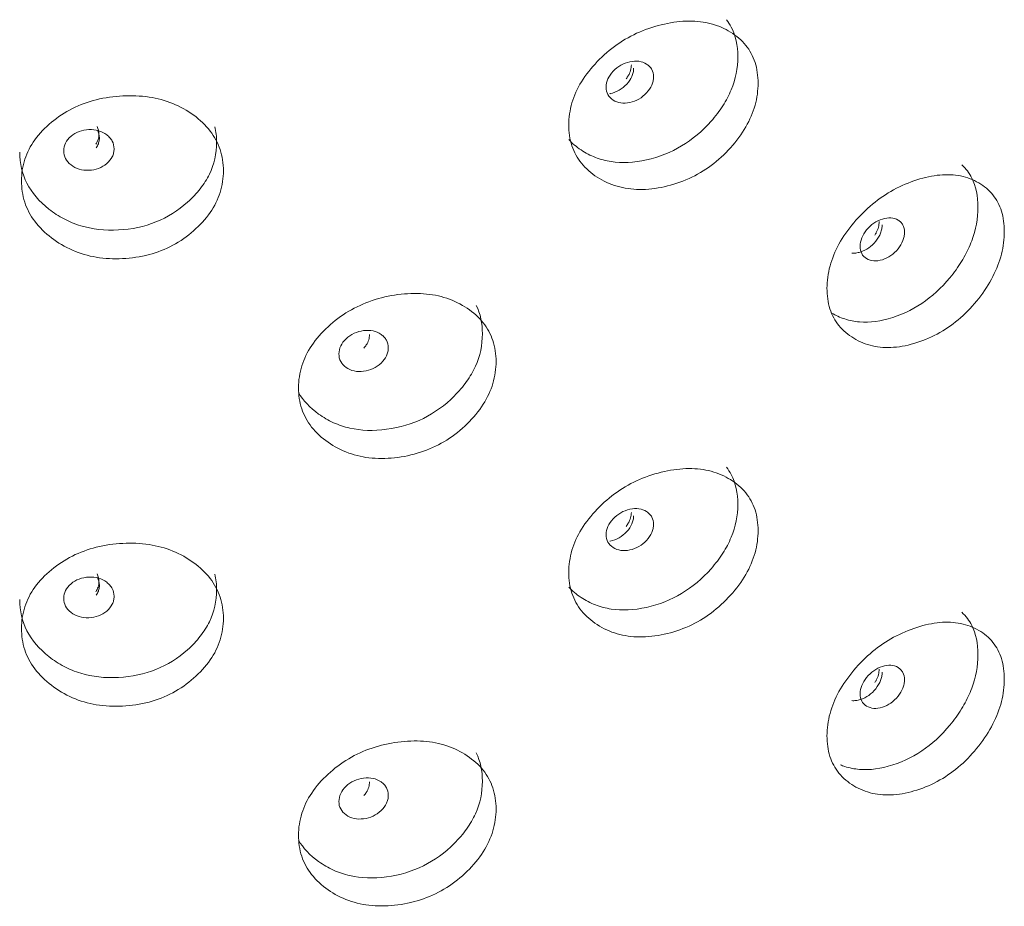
# Model space of a CAD drawing. Header units: millimetres. Extents: x 4 to 1188, y 1 to 840.
# Tile 211 of 256: x 1136.54 to 1142.18, y 258.65 to 263.73. Entities that reach past the tile are written whole.
import ezdxf

# ---------------------------------------------------------------- set-up
doc = ezdxf.new("R2010")
doc.units = ezdxf.units.MM
doc.layers.add('1', color=7, linetype='Continuous')

msp = doc.modelspace()

# ---------------------------------------------------------------- linework, layer by layer
at = {"layer": '1', "color": 154, "linetype": 'Continuous', "lineweight": 13}
for points, knots in [([(1140.5902, 263.7335), (1140.6003, 263.7202), (1140.6093, 263.7061), (1140.6426, 263.6425), (1140.6554, 263.5856), (1140.6555, 263.4562), (1140.6428, 263.3929), (1140.6043, 263.3004), (1140.5883, 263.2699), (1140.5594, 263.2249), (1140.549, 263.2099), (1140.5265, 263.1803), (1140.5143, 263.1654), (1140.4508, 263.0936), (1140.3947, 263.0463), (1140.2715, 262.9723), (1140.2042, 262.9457), (1140.0592, 262.9135), (1139.9916, 262.9103), (1139.8978, 262.9246), (1139.8678, 262.9326), (1139.8247, 262.9492), (1139.8106, 262.9555), (1139.7832, 262.9698), (1139.7699, 262.9776), (1139.7298, 263.0043), (1139.7063, 263.0242), (1139.6861, 263.046)], [0, 0, 0, 0, 0.038881, 0.038881, 0.166885, 0.166885, 0.294889, 0.294889, 0.358891, 0.358891, 0.390893, 0.390893, 0.422894, 0.422894, 0.550898, 0.550898, 0.678902, 0.678902, 0.806906, 0.806906, 0.870908, 0.870908, 0.902909, 0.902909, 0.93491, 0.93491, 1, 1, 1, 1]), ([(1139.6863, 263.1301), (1139.6864, 263.1717), (1139.6977, 263.2556), (1139.7544, 263.3812), (1139.8454, 263.4952), (1139.959, 263.5941), (1140.0922, 263.6685), (1140.2341, 263.7132), (1140.3752, 263.7312), (1140.5064, 263.7152), (1140.6174, 263.666), (1140.7057, 263.5917), (1140.7604, 263.4906), (1140.7766, 263.3715), (1140.7605, 263.2441), (1140.7057, 263.1153), (1140.6174, 262.997), (1140.5064, 262.8939), (1140.3752, 262.8165), (1140.2341, 262.7707), (1140.0922, 262.7538), (1139.9591, 262.7729), (1139.8453, 262.8262), (1139.754, 262.9049), (1139.6973, 263.009), (1139.6863, 263.0886), (1139.6863, 263.1301)], [0, 0, 0, 0, 0.042089, 0.082711, 0.124995, 0.166981, 0.207667, 0.249993, 0.292228, 0.332914, 0.374992, 0.417271, 0.457893, 0.500005, 0.542022, 0.582644, 0.625021, 0.667005, 0.707691, 0.750017, 0.792251, 0.832937, 0.875017, 0.917377, 0.957984, 1, 1, 1, 1]), ([(1139.9007, 263.3468), (1139.9007, 263.3307), (1139.9039, 263.3165), (1139.9171, 263.2919), (1139.9269, 263.2815), (1139.9538, 263.2642), (1139.9685, 263.2587), (1140.0005, 263.254), (1140.0177, 263.2547), (1140.0741, 263.2669), (1140.106, 263.2852), (1140.1457, 263.3283), (1140.1556, 263.343), (1140.1654, 263.3658), (1140.1679, 263.3735), (1140.1712, 263.3891), (1140.172, 263.3969), (1140.1719, 263.4212), (1140.1686, 263.4354), (1140.1588, 263.4538), (1140.1547, 263.4595), (1140.1449, 263.4698), (1140.1393, 263.4744), (1140.1193, 263.4871), (1140.1046, 263.4925), (1140.0727, 263.497), (1140.0556, 263.4961), (1139.9991, 263.4839), (1139.9668, 263.4655), (1139.9142, 263.4092), (1139.9009, 263.3788), (1139.9007, 263.3468)], [0, 0, 0, 0, 0.0625, 0.0625, 0.125, 0.125, 0.1875, 0.1875, 0.25, 0.25, 0.375, 0.375, 0.4375, 0.4375, 0.46875, 0.46875, 0.5, 0.5, 0.5625, 0.5625, 0.59375, 0.59375, 0.625, 0.625, 0.6875, 0.6875, 0.75, 0.75, 0.875, 0.875, 1, 1, 1, 1]), ([(1139.9208, 263.3089), (1139.9217, 263.3091), (1139.9226, 263.3093), (1139.9421, 263.3135), (1139.9593, 263.32), (1139.991, 263.3382), (1140.0053, 263.3497), (1140.0316, 263.3784), (1140.0414, 263.3931), (1140.0512, 263.4159), (1140.0537, 263.4236), (1140.0569, 263.4392), (1140.0577, 263.447), (1140.0577, 263.4551)], [0, 0, 0, 0, 0.012041, 0.012041, 0.259031, 0.259031, 0.50602, 0.50602, 0.75301, 0.75301, 0.876505, 0.876505, 1, 1, 1, 1]), ([(1140.015, 263.3941), (1140.0197, 263.4001), (1140.0305, 263.4158), (1140.0423, 263.4432), (1140.045, 263.464), (1140.0449, 263.4744)], [0, 0, 0, 0, 0.23965, 0.613421, 1, 1, 1, 1]), ([(1136.5496, 262.8094), (1136.5496, 262.851), (1136.5615, 262.933), (1136.6211, 263.0492), (1136.7171, 263.148), (1136.8372, 263.2279), (1136.9784, 263.28), (1137.1295, 263.3009), (1137.2804, 263.2952), (1137.4211, 263.2571), (1137.5407, 263.1892), (1137.6361, 263.0999), (1137.6953, 262.9896), (1137.7128, 262.8677), (1137.6954, 262.743), (1137.6361, 262.6235), (1137.5407, 262.5201), (1137.4212, 262.4358), (1137.2804, 262.3804), (1137.1295, 262.3584), (1136.9784, 262.3653), (1136.8372, 262.4067), (1136.717, 262.479), (1136.6207, 262.5729), (1136.5611, 262.6865), (1136.5495, 262.7679), (1136.5496, 262.8094)], [0, 0, 0, 0, 0.042089, 0.082711, 0.124995, 0.166981, 0.207667, 0.249993, 0.292228, 0.332914, 0.374992, 0.417271, 0.457893, 0.500005, 0.542022, 0.582644, 0.625021, 0.667005, 0.707691, 0.750017, 0.792251, 0.832937, 0.875017, 0.917377, 0.957984, 1, 1, 1, 1]), ([(1137.6583, 263.1197), (1137.6646, 263.0913), (1137.6678, 263.0616), (1137.6679, 262.9659), (1137.6541, 262.9048), (1137.6125, 262.8187), (1137.5952, 262.791), (1137.564, 262.7508), (1137.5527, 262.7377), (1137.5284, 262.7118), (1137.5152, 262.699), (1137.4468, 262.6378), (1137.3864, 262.6), (1137.2542, 262.5469), (1137.1821, 262.5315), (1137.0274, 262.5237), (1136.9555, 262.5319), (1136.856, 262.5618), (1136.8243, 262.5748), (1136.7787, 262.5987), (1136.7638, 262.6073), (1136.7348, 262.6262), (1136.7208, 262.6362), (1136.6509, 262.6913), (1136.609, 262.7407), (1136.5532, 262.8499), (1136.5393, 262.9094), (1136.5394, 262.9743)], [0, 0, 0, 0, 0.056493, 0.056493, 0.174431, 0.174431, 0.2334, 0.2334, 0.262885, 0.262885, 0.292369, 0.292369, 0.410308, 0.410308, 0.528246, 0.528246, 0.646185, 0.646185, 0.705154, 0.705154, 0.734639, 0.734639, 0.764123, 0.764123, 0.882062, 0.882062, 1, 1, 1, 1]), ([(1136.7915, 262.9811), (1136.7914, 262.9651), (1136.7949, 262.9503), (1136.8089, 262.9234), (1136.8193, 262.9114), (1136.8478, 262.8894), (1136.8634, 262.8814), (1136.8975, 262.8712), (1136.9157, 262.8691), (1136.9758, 262.8715), (1137.0098, 262.8844), (1137.0521, 262.9206), (1137.0627, 262.9337), (1137.0733, 262.9548), (1137.0759, 262.9621), (1137.0794, 262.9771), (1137.0802, 262.9848), (1137.0802, 263.0091), (1137.0767, 263.0239), (1137.0661, 263.0439), (1137.0618, 263.0503), (1137.0513, 263.0623), (1137.0453, 263.0678), (1137.024, 263.084), (1137.0083, 263.0919), (1136.9743, 263.1019), (1136.9561, 263.1039), (1136.8959, 263.1014), (1136.8616, 263.0886), (1136.8057, 263.0412), (1136.7917, 263.0132), (1136.7915, 262.9811)], [0, 0, 0, 0, 0.0625, 0.0625, 0.125, 0.125, 0.1875, 0.1875, 0.25, 0.25, 0.375, 0.375, 0.4375, 0.4375, 0.46875, 0.46875, 0.5, 0.5, 0.5625, 0.5625, 0.59375, 0.59375, 0.625, 0.625, 0.6875, 0.6875, 0.75, 0.75, 0.875, 0.875, 1, 1, 1, 1]), ([(1136.9757, 263.0192), (1136.9813, 263.0276), (1136.9904, 263.0464), (1136.9953, 263.0816), (1136.9898, 263.1072), (1136.9827, 263.121)], [0, 0, 0, 0, 0.268261, 0.562345, 1, 1, 1, 1]), ([(1136.9784, 262.9986), (1136.9811, 263.0026), (1136.9835, 263.0067), (1136.989, 263.0179), (1136.9916, 263.0251), (1136.9951, 263.0402), (1136.996, 263.0478), (1136.9959, 263.0722), (1136.9924, 263.087), (1136.9854, 263.1005)], [0, 0, 0, 0, 0.129204, 0.129204, 0.346903, 0.346903, 0.564602, 0.564602, 1, 1, 1, 1]), ([(1141.9388, 262.9012), (1141.9623, 262.8794), (1141.9813, 262.8542), (1142.0196, 262.7788), (1142.0314, 262.7229), (1142.0315, 262.5935), (1142.0197, 262.5292), (1141.984, 262.4337), (1141.9691, 262.402), (1141.9422, 262.3547), (1141.9325, 262.3389), (1141.9116, 262.3076), (1141.9002, 262.2917), (1141.8412, 262.2149), (1141.7888, 262.1632), (1141.6738, 262.0797), (1141.6108, 262.0477), (1141.475, 262.0042), (1141.4116, 261.9957), (1141.3234, 262.0027), (1141.2952, 262.0082), (1141.2546, 262.0215), (1141.2414, 262.0267), (1141.2166, 262.0383), (1141.2052, 262.0445), (1141.1937, 262.0514)], [0, 0, 0, 0, 0.080501, 0.080501, 0.212253, 0.212253, 0.344005, 0.344005, 0.409881, 0.409881, 0.442819, 0.442819, 0.475758, 0.475758, 0.60751, 0.60751, 0.739262, 0.739262, 0.871014, 0.871014, 0.936891, 0.936891, 0.969829, 0.969829, 1, 1, 1, 1]), ([(1141.1662, 262.1933), (1141.1662, 262.2349), (1141.1769, 262.3196), (1141.2304, 262.4497), (1141.3163, 262.5709), (1141.4233, 262.6787), (1141.5485, 262.7635), (1141.6816, 262.8193), (1141.8136, 262.8484), (1141.9361, 262.8426), (1142.0395, 262.8021), (1142.1217, 262.7347), (1142.1724, 262.6379), (1142.1875, 262.52), (1142.1725, 262.3914), (1142.1217, 262.2583), (1142.0395, 262.1331), (1141.9361, 262.0213), (1141.8136, 261.9336), (1141.6816, 261.8768), (1141.5485, 261.8488), (1141.4233, 261.8574), (1141.3162, 261.9019), (1141.2301, 261.9733), (1141.1765, 262.073), (1141.1661, 262.1517), (1141.1662, 262.1933)], [0, 0, 0, 0, 0.042089, 0.082711, 0.124995, 0.166981, 0.207667, 0.249993, 0.292228, 0.332914, 0.374992, 0.417271, 0.457893, 0.500005, 0.542022, 0.582644, 0.625021, 0.667005, 0.707691, 0.750017, 0.792251, 0.832937, 0.875017, 0.917377, 0.957984, 1, 1, 1, 1]), ([(1141.3562, 262.4342), (1141.3561, 262.4181), (1141.3591, 262.4042), (1141.3715, 262.3806), (1141.3807, 262.371), (1141.4059, 262.3558), (1141.4197, 262.3515), (1141.4498, 262.3494), (1141.4658, 262.3515), (1141.5187, 262.3682), (1141.5485, 262.389), (1141.5856, 262.4353), (1141.5949, 262.4508), (1141.6041, 262.4744), (1141.6064, 262.4823), (1141.6095, 262.4981), (1141.6102, 262.506), (1141.6102, 262.5303), (1141.6071, 262.5443), (1141.5979, 262.5619), (1141.5941, 262.5672), (1141.5849, 262.5767), (1141.5797, 262.5808), (1141.5609, 262.592), (1141.5472, 262.5962), (1141.5173, 262.5981), (1141.5013, 262.5959), (1141.4484, 262.5791), (1141.4182, 262.5582), (1141.3688, 262.4977), (1141.3563, 262.4662), (1141.3562, 262.4342)], [0, 0, 0, 0, 0.0625, 0.0625, 0.125, 0.125, 0.1875, 0.1875, 0.25, 0.25, 0.375, 0.375, 0.4375, 0.4375, 0.46875, 0.46875, 0.5, 0.5, 0.5625, 0.5625, 0.59375, 0.59375, 0.625, 0.625, 0.6875, 0.6875, 0.75, 0.75, 0.875, 0.875, 1, 1, 1, 1]), ([(1141.441, 262.4987), (1141.4439, 262.5032), (1141.4524, 262.5179), (1141.4627, 262.5442), (1141.4651, 262.5652), (1141.4651, 262.5755)], [0, 0, 0, 0, 0.179551, 0.582865, 1, 1, 1, 1]), ([(1141.3088, 262.3947), (1141.3163, 262.3941), (1141.324, 262.3944), (1141.34, 262.3965), (1141.3483, 262.3984), (1141.3744, 262.4066), (1141.3905, 262.4145), (1141.4201, 262.4352), (1141.4335, 262.4479), (1141.4581, 262.4787), (1141.4673, 262.4942), (1141.4765, 262.5178), (1141.4788, 262.5257), (1141.4818, 262.5416), (1141.4826, 262.5494), (1141.4825, 262.5575)], [0, 0, 0, 0, 0.099955, 0.099955, 0.19996, 0.19996, 0.39997, 0.39997, 0.59998, 0.59998, 0.79999, 0.79999, 0.899995, 0.899995, 1, 1, 1, 1]), ([(1138.1374, 261.6233), (1138.1375, 261.6649), (1138.1491, 261.7478), (1138.2079, 261.8688), (1138.3023, 261.9753), (1138.4203, 262.0648), (1138.5589, 262.1283), (1138.7068, 262.1612), (1138.8542, 262.1676), (1138.9915, 262.1407), (1139.1079, 262.0823), (1139.2008, 262.0007), (1139.2582, 261.8951), (1139.2752, 261.7746), (1139.2583, 261.6485), (1139.2008, 261.5243), (1139.108, 261.4133), (1138.9916, 261.3194), (1138.8542, 261.2528), (1138.7068, 261.2187), (1138.5589, 261.2135), (1138.4204, 261.2436), (1138.3022, 261.3063), (1138.2075, 261.3925), (1138.1487, 261.5013), (1138.1373, 261.5818), (1138.1374, 261.6233)], [0, 0, 0, 0, 0.042089, 0.082711, 0.124995, 0.166981, 0.207667, 0.249993, 0.292228, 0.332914, 0.374992, 0.417271, 0.457893, 0.500005, 0.542022, 0.582644, 0.625021, 0.667005, 0.707691, 0.750017, 0.792251, 0.832937, 0.875017, 0.917377, 0.957984, 1, 1, 1, 1]), ([(1139.1564, 262.0952), (1139.1797, 262.0469), (1139.1913, 261.9925), (1139.1914, 261.8676), (1139.178, 261.8054), (1139.1376, 261.716), (1139.1208, 261.6869), (1139.0905, 261.6442), (1139.0795, 261.6302), (1139.0559, 261.6024), (1139.043, 261.5885), (1138.9765, 261.5219), (1138.9176, 261.4793), (1138.7886, 261.4155), (1138.7182, 261.3944), (1138.5669, 261.3743), (1138.4965, 261.3767), (1138.3989, 261.3987), (1138.3677, 261.4091), (1138.3229, 261.4293), (1138.3083, 261.4368), (1138.2798, 261.4533), (1138.2661, 261.4622), (1138.2026, 261.5079), (1138.1641, 261.549), (1138.1369, 261.5952)], [0, 0, 0, 0, 0.118794, 0.118794, 0.246426, 0.246426, 0.310243, 0.310243, 0.342151, 0.342151, 0.374059, 0.374059, 0.501691, 0.501691, 0.629324, 0.629324, 0.756956, 0.756956, 0.820772, 0.820772, 0.85268, 0.85268, 0.884588, 0.884588, 1, 1, 1, 1]), ([(1138.3688, 261.8166), (1138.3687, 261.8006), (1138.3721, 261.7862), (1138.3858, 261.7604), (1138.396, 261.7492), (1138.424, 261.7296), (1138.4393, 261.7228), (1138.4727, 261.7154), (1138.4906, 261.7148), (1138.5494, 261.7222), (1138.5827, 261.7378), (1138.6242, 261.7775), (1138.6345, 261.7914), (1138.6448, 261.8134), (1138.6474, 261.8209), (1138.6508, 261.8362), (1138.6516, 261.8439), (1138.6516, 261.8682), (1138.6481, 261.8827), (1138.6379, 261.9019), (1138.6336, 261.9079), (1138.6233, 261.9191), (1138.6175, 261.9241), (1138.5966, 261.9386), (1138.5813, 261.9452), (1138.5479, 261.9523), (1138.5301, 261.9529), (1138.4712, 261.9455), (1138.4376, 261.9298), (1138.3828, 261.8779), (1138.3689, 261.8487), (1138.3688, 261.8166)], [0, 0, 0, 0, 0.0625, 0.0625, 0.125, 0.125, 0.1875, 0.1875, 0.25, 0.25, 0.375, 0.375, 0.4375, 0.4375, 0.46875, 0.46875, 0.5, 0.5, 0.5625, 0.5625, 0.59375, 0.59375, 0.625, 0.625, 0.6875, 0.6875, 0.75, 0.75, 0.875, 0.875, 1, 1, 1, 1]), ([(1138.512, 261.8504), (1138.5172, 261.8562), (1138.5287, 261.8712), (1138.5412, 261.8979), (1138.5439, 261.9185), (1138.5439, 261.9288)], [0, 0, 0, 0, 0.24731, 0.617315, 1, 1, 1, 1]), ([(1140.5902, 261.1674), (1140.6003, 261.154), (1140.6093, 261.14), (1140.6426, 261.0764), (1140.6554, 261.0194), (1140.6555, 260.89), (1140.6428, 260.8268), (1140.6043, 260.7343), (1140.5883, 260.7038), (1140.5594, 260.6587), (1140.549, 260.6438), (1140.5265, 260.6142), (1140.5143, 260.5993), (1140.4508, 260.5274), (1140.3947, 260.4801), (1140.2715, 260.4062), (1140.2042, 260.3795), (1140.0592, 260.3474), (1139.9916, 260.3442), (1139.8978, 260.3585), (1139.8678, 260.3664), (1139.8247, 260.3831), (1139.8106, 260.3894), (1139.7832, 260.4037), (1139.7699, 260.4115), (1139.7298, 260.4382), (1139.7063, 260.458), (1139.6861, 260.4798)], [0, 0, 0, 0, 0.038881, 0.038881, 0.166885, 0.166885, 0.294889, 0.294889, 0.358891, 0.358891, 0.390893, 0.390893, 0.422894, 0.422894, 0.550898, 0.550898, 0.678902, 0.678902, 0.806906, 0.806906, 0.870908, 0.870908, 0.902909, 0.902909, 0.93491, 0.93491, 1, 1, 1, 1]), ([(1139.6863, 260.564), (1139.6864, 260.6056), (1139.6977, 260.6894), (1139.7544, 260.8151), (1139.8454, 260.9291), (1139.959, 261.028), (1140.0922, 261.1024), (1140.2341, 261.1471), (1140.3752, 261.1651), (1140.5064, 261.1491), (1140.6174, 261.0999), (1140.7057, 261.0256), (1140.7604, 260.9245), (1140.7766, 260.8054), (1140.7605, 260.678), (1140.7057, 260.5492), (1140.6174, 260.4308), (1140.5064, 260.3278), (1140.3752, 260.2503), (1140.2341, 260.2046), (1140.0922, 260.1877), (1139.9591, 260.2067), (1139.8453, 260.2601), (1139.754, 260.3387), (1139.6973, 260.4429), (1139.6863, 260.5225), (1139.6863, 260.564)], [0, 0, 0, 0, 0.042089, 0.082711, 0.124995, 0.166981, 0.207667, 0.249993, 0.292228, 0.332914, 0.374992, 0.417271, 0.457893, 0.500005, 0.542022, 0.582644, 0.625021, 0.667005, 0.707691, 0.750017, 0.792251, 0.832937, 0.875017, 0.917377, 0.957984, 1, 1, 1, 1]), ([(1139.9007, 260.7806), (1139.9007, 260.7646), (1139.9039, 260.7504), (1139.9171, 260.7258), (1139.9269, 260.7154), (1139.9538, 260.698), (1139.9685, 260.6925), (1140.0005, 260.6878), (1140.0177, 260.6886), (1140.0741, 260.7008), (1140.106, 260.7191), (1140.1457, 260.7621), (1140.1556, 260.7769), (1140.1654, 260.7997), (1140.1679, 260.8074), (1140.1712, 260.823), (1140.172, 260.8308), (1140.1719, 260.8551), (1140.1686, 260.8693), (1140.1588, 260.8877), (1140.1547, 260.8933), (1140.1449, 260.9036), (1140.1393, 260.9082), (1140.1193, 260.921), (1140.1046, 260.9264), (1140.0727, 260.9308), (1140.0556, 260.93), (1139.9991, 260.9177), (1139.9668, 260.8994), (1139.9142, 260.8431), (1139.9009, 260.8127), (1139.9007, 260.7806)], [0, 0, 0, 0, 0.0625, 0.0625, 0.125, 0.125, 0.1875, 0.1875, 0.25, 0.25, 0.375, 0.375, 0.4375, 0.4375, 0.46875, 0.46875, 0.5, 0.5, 0.5625, 0.5625, 0.59375, 0.59375, 0.625, 0.625, 0.6875, 0.6875, 0.75, 0.75, 0.875, 0.875, 1, 1, 1, 1]), ([(1139.9208, 260.7428), (1139.9217, 260.743), (1139.9226, 260.7432), (1139.9421, 260.7473), (1139.9593, 260.7539), (1139.991, 260.772), (1140.0053, 260.7836), (1140.0316, 260.8122), (1140.0414, 260.827), (1140.0512, 260.8497), (1140.0537, 260.8574), (1140.0569, 260.8731), (1140.0577, 260.8809), (1140.0577, 260.889)], [0, 0, 0, 0, 0.012041, 0.012041, 0.259031, 0.259031, 0.50602, 0.50602, 0.75301, 0.75301, 0.876505, 0.876505, 1, 1, 1, 1]), ([(1140.015, 260.828), (1140.0197, 260.8339), (1140.0305, 260.8496), (1140.0423, 260.8771), (1140.045, 260.8979), (1140.0449, 260.9082)], [0, 0, 0, 0, 0.23965, 0.613421, 1, 1, 1, 1]), ([(1136.5496, 260.2433), (1136.5496, 260.2849), (1136.5615, 260.3669), (1136.6211, 260.483), (1136.7171, 260.5819), (1136.8372, 260.6618), (1136.9784, 260.7139), (1137.1295, 260.7348), (1137.2804, 260.7291), (1137.4211, 260.691), (1137.5407, 260.623), (1137.6361, 260.5337), (1137.6953, 260.4234), (1137.7128, 260.3016), (1137.6954, 260.1769), (1137.6361, 260.0574), (1137.5407, 259.954), (1137.4212, 259.8696), (1137.2804, 259.8143), (1137.1295, 259.7923), (1136.9784, 259.7991), (1136.8372, 259.8405), (1136.717, 259.9129), (1136.6207, 260.0068), (1136.5611, 260.1203), (1136.5495, 260.2018), (1136.5496, 260.2433)], [0, 0, 0, 0, 0.042089, 0.082711, 0.124995, 0.166981, 0.207667, 0.249993, 0.292228, 0.332914, 0.374992, 0.417271, 0.457893, 0.500005, 0.542022, 0.582644, 0.625021, 0.667005, 0.707691, 0.750017, 0.792251, 0.832937, 0.875017, 0.917377, 0.957984, 1, 1, 1, 1]), ([(1137.6583, 260.5535), (1137.6646, 260.5251), (1137.6678, 260.4954), (1137.6679, 260.3997), (1137.6541, 260.3386), (1137.6125, 260.2526), (1137.5952, 260.2249), (1137.564, 260.1847), (1137.5527, 260.1715), (1137.5284, 260.1457), (1137.5152, 260.1328), (1137.4468, 260.0717), (1137.3864, 260.0339), (1137.2542, 259.9807), (1137.1821, 259.9654), (1137.0274, 259.9576), (1136.9555, 259.9657), (1136.856, 259.9957), (1136.8243, 260.0087), (1136.7787, 260.0325), (1136.7638, 260.0412), (1136.7348, 260.0601), (1136.7208, 260.0701), (1136.6509, 260.1251), (1136.609, 260.1746), (1136.5532, 260.2837), (1136.5393, 260.3433), (1136.5394, 260.4082)], [0, 0, 0, 0, 0.056493, 0.056493, 0.174431, 0.174431, 0.2334, 0.2334, 0.262885, 0.262885, 0.292369, 0.292369, 0.410308, 0.410308, 0.528246, 0.528246, 0.646185, 0.646185, 0.705154, 0.705154, 0.734639, 0.734639, 0.764123, 0.764123, 0.882062, 0.882062, 1, 1, 1, 1]), ([(1136.9757, 260.4531), (1136.9813, 260.4615), (1136.9904, 260.4803), (1136.9953, 260.5154), (1136.9898, 260.5411), (1136.9827, 260.5549)], [0, 0, 0, 0, 0.268261, 0.562345, 1, 1, 1, 1]), ([(1136.7915, 260.415), (1136.7914, 260.3989), (1136.7949, 260.3842), (1136.8089, 260.3573), (1136.8193, 260.3453), (1136.8478, 260.3233), (1136.8634, 260.3153), (1136.8975, 260.3051), (1136.9157, 260.3029), (1136.9758, 260.3054), (1137.0098, 260.3182), (1137.0521, 260.3545), (1137.0627, 260.3676), (1137.0733, 260.3887), (1137.0759, 260.3959), (1137.0794, 260.411), (1137.0802, 260.4186), (1137.0802, 260.4429), (1137.0767, 260.4577), (1137.0661, 260.4778), (1137.0618, 260.4842), (1137.0513, 260.4961), (1137.0453, 260.5017), (1137.024, 260.5179), (1137.0083, 260.5258), (1136.9743, 260.5357), (1136.9561, 260.5378), (1136.8959, 260.5352), (1136.8616, 260.5224), (1136.8057, 260.4751), (1136.7917, 260.447), (1136.7915, 260.415)], [0, 0, 0, 0, 0.0625, 0.0625, 0.125, 0.125, 0.1875, 0.1875, 0.25, 0.25, 0.375, 0.375, 0.4375, 0.4375, 0.46875, 0.46875, 0.5, 0.5, 0.5625, 0.5625, 0.59375, 0.59375, 0.625, 0.625, 0.6875, 0.6875, 0.75, 0.75, 0.875, 0.875, 1, 1, 1, 1]), ([(1136.9784, 260.4325), (1136.9811, 260.4365), (1136.9835, 260.4405), (1136.989, 260.4517), (1136.9916, 260.459), (1136.9951, 260.474), (1136.996, 260.4817), (1136.9959, 260.5061), (1136.9924, 260.5209), (1136.9854, 260.5343)], [0, 0, 0, 0, 0.129204, 0.129204, 0.346903, 0.346903, 0.564602, 0.564602, 1, 1, 1, 1]), ([(1141.9388, 260.3351), (1141.9623, 260.3132), (1141.9813, 260.288), (1142.0196, 260.2127), (1142.0314, 260.1567), (1142.0315, 260.0273), (1142.0197, 259.9631), (1141.984, 259.8676), (1141.9691, 259.8359), (1141.9422, 259.7885), (1141.9325, 259.7728), (1141.9116, 259.7414), (1141.9002, 259.7256), (1141.8412, 259.6488), (1141.7888, 259.5971), (1141.6738, 259.5135), (1141.6108, 259.4816), (1141.475, 259.4381), (1141.4116, 259.4296), (1141.3234, 259.4365), (1141.2952, 259.4421), (1141.2597, 259.4537), (1141.2514, 259.4568), (1141.2432, 259.4602)], [0, 0, 0, 0, 0.084079, 0.084079, 0.221687, 0.221687, 0.359295, 0.359295, 0.4281, 0.4281, 0.462502, 0.462502, 0.496904, 0.496904, 0.634512, 0.634512, 0.772121, 0.772121, 0.909729, 0.909729, 0.978533, 0.978533, 1, 1, 1, 1]), ([(1141.1662, 259.6271), (1141.1662, 259.6687), (1141.1769, 259.7534), (1141.2304, 259.8835), (1141.3163, 260.0047), (1141.4233, 260.1125), (1141.5485, 260.1974), (1141.6816, 260.2532), (1141.8136, 260.2823), (1141.9361, 260.2765), (1142.0395, 260.236), (1142.1217, 260.1685), (1142.1724, 260.0717), (1142.1875, 259.9539), (1142.1725, 259.8252), (1142.1217, 259.6922), (1142.0395, 259.5669), (1141.9361, 259.4552), (1141.8136, 259.3675), (1141.6816, 259.3107), (1141.5485, 259.2827), (1141.4233, 259.2913), (1141.3162, 259.3357), (1141.2301, 259.4072), (1141.1765, 259.5069), (1141.1661, 259.5856), (1141.1662, 259.6271)], [0, 0, 0, 0, 0.042089, 0.082711, 0.124995, 0.166981, 0.207667, 0.249993, 0.292228, 0.332914, 0.374992, 0.417271, 0.457893, 0.500005, 0.542022, 0.582644, 0.625021, 0.667005, 0.707691, 0.750017, 0.792251, 0.832937, 0.875017, 0.917377, 0.957984, 1, 1, 1, 1]), ([(1141.3088, 259.8286), (1141.3163, 259.828), (1141.324, 259.8282), (1141.34, 259.8304), (1141.3483, 259.8322), (1141.3744, 259.8404), (1141.3905, 259.8484), (1141.4201, 259.8691), (1141.4335, 259.8818), (1141.4581, 259.9125), (1141.4673, 259.9281), (1141.4765, 259.9517), (1141.4788, 259.9596), (1141.4818, 259.9754), (1141.4826, 259.9833), (1141.4825, 259.9914)], [0, 0, 0, 0, 0.099955, 0.099955, 0.19996, 0.19996, 0.39997, 0.39997, 0.59998, 0.59998, 0.79999, 0.79999, 0.899995, 0.899995, 1, 1, 1, 1]), ([(1141.3562, 259.868), (1141.3561, 259.852), (1141.3591, 259.8381), (1141.3715, 259.8145), (1141.3807, 259.8049), (1141.4059, 259.7897), (1141.4197, 259.7853), (1141.4498, 259.7832), (1141.4658, 259.7854), (1141.5187, 259.802), (1141.5485, 259.8229), (1141.5856, 259.8691), (1141.5949, 259.8847), (1141.6041, 259.9083), (1141.6064, 259.9162), (1141.6095, 259.932), (1141.6102, 259.9399), (1141.6102, 259.9642), (1141.6071, 259.9781), (1141.5979, 259.9957), (1141.5941, 260.0011), (1141.5849, 260.0106), (1141.5797, 260.0147), (1141.5609, 260.0259), (1141.5472, 260.0301), (1141.5173, 260.032), (1141.5013, 260.0298), (1141.4484, 260.013), (1141.4182, 259.9921), (1141.3688, 259.9315), (1141.3563, 259.9001), (1141.3562, 259.868)], [0, 0, 0, 0, 0.0625, 0.0625, 0.125, 0.125, 0.1875, 0.1875, 0.25, 0.25, 0.375, 0.375, 0.4375, 0.4375, 0.46875, 0.46875, 0.5, 0.5, 0.5625, 0.5625, 0.59375, 0.59375, 0.625, 0.625, 0.6875, 0.6875, 0.75, 0.75, 0.875, 0.875, 1, 1, 1, 1]), ([(1141.441, 259.9326), (1141.4439, 259.937), (1141.4524, 259.9517), (1141.4627, 259.9781), (1141.4651, 259.9991), (1141.4651, 260.0094)], [0, 0, 0, 0, 0.179551, 0.582865, 1, 1, 1, 1]), ([(1138.1374, 259.0572), (1138.1375, 259.0988), (1138.1491, 259.1817), (1138.2079, 259.3026), (1138.3023, 259.4092), (1138.4203, 259.4987), (1138.5589, 259.5621), (1138.7068, 259.5951), (1138.8542, 259.6015), (1138.9915, 259.5746), (1139.1079, 259.5162), (1139.2008, 259.4345), (1139.2582, 259.3289), (1139.2752, 259.2085), (1139.2583, 259.0824), (1139.2008, 258.9582), (1139.108, 258.8471), (1138.9916, 258.7533), (1138.8542, 258.6867), (1138.7068, 258.6526), (1138.5589, 258.6474), (1138.4204, 258.6775), (1138.3022, 258.7402), (1138.2075, 258.8263), (1138.1487, 258.9351), (1138.1373, 259.0156), (1138.1374, 259.0572)], [0, 0, 0, 0, 0.042089, 0.082711, 0.124995, 0.166981, 0.207667, 0.249993, 0.292228, 0.332914, 0.374992, 0.417271, 0.457893, 0.500005, 0.542022, 0.582644, 0.625021, 0.667005, 0.707691, 0.750017, 0.792251, 0.832937, 0.875017, 0.917377, 0.957984, 1, 1, 1, 1]), ([(1139.1564, 259.5291), (1139.1797, 259.4808), (1139.1913, 259.4263), (1139.1914, 259.3014), (1139.178, 259.2392), (1139.1376, 259.1499), (1139.1208, 259.1208), (1139.0905, 259.0781), (1139.0795, 259.064), (1139.0559, 259.0363), (1139.043, 259.0224), (1138.9765, 258.9558), (1138.9176, 258.9131), (1138.7886, 258.8494), (1138.7182, 258.8283), (1138.5669, 258.8081), (1138.4965, 258.8105), (1138.3989, 258.8325), (1138.3677, 258.843), (1138.3229, 258.8632), (1138.3083, 258.8707), (1138.2798, 258.8872), (1138.2661, 258.8961), (1138.2026, 258.9417), (1138.1641, 258.9829), (1138.1369, 259.0291)], [0, 0, 0, 0, 0.118794, 0.118794, 0.246426, 0.246426, 0.310243, 0.310243, 0.342151, 0.342151, 0.374059, 0.374059, 0.501691, 0.501691, 0.629324, 0.629324, 0.756956, 0.756956, 0.820772, 0.820772, 0.85268, 0.85268, 0.884588, 0.884588, 1, 1, 1, 1]), ([(1138.3688, 259.2505), (1138.3687, 259.2345), (1138.3721, 259.22), (1138.3858, 259.1943), (1138.396, 259.1831), (1138.424, 259.1635), (1138.4393, 259.1567), (1138.4727, 259.1493), (1138.4906, 259.1486), (1138.5494, 259.156), (1138.5827, 259.1716), (1138.6242, 259.2114), (1138.6345, 259.2253), (1138.6448, 259.2472), (1138.6474, 259.2547), (1138.6508, 259.27), (1138.6516, 259.2778), (1138.6516, 259.3021), (1138.6481, 259.3166), (1138.6379, 259.3358), (1138.6336, 259.3418), (1138.6233, 259.3529), (1138.6175, 259.358), (1138.5966, 259.3724), (1138.5813, 259.379), (1138.5479, 259.3862), (1138.5301, 259.3868), (1138.4712, 259.3793), (1138.4376, 259.3637), (1138.3828, 259.3118), (1138.3689, 259.2826), (1138.3688, 259.2505)], [0, 0, 0, 0, 0.0625, 0.0625, 0.125, 0.125, 0.1875, 0.1875, 0.25, 0.25, 0.375, 0.375, 0.4375, 0.4375, 0.46875, 0.46875, 0.5, 0.5, 0.5625, 0.5625, 0.59375, 0.59375, 0.625, 0.625, 0.6875, 0.6875, 0.75, 0.75, 0.875, 0.875, 1, 1, 1, 1]), ([(1138.512, 259.2843), (1138.5172, 259.29), (1138.5287, 259.305), (1138.5412, 259.3318), (1138.5439, 259.3523), (1138.5439, 259.3626)], [0, 0, 0, 0, 0.24731, 0.617315, 1, 1, 1, 1])]:
    msp.add_open_spline(points, degree=3, knots=knots, dxfattribs=at)

doc.saveas('drawing.dxf')
